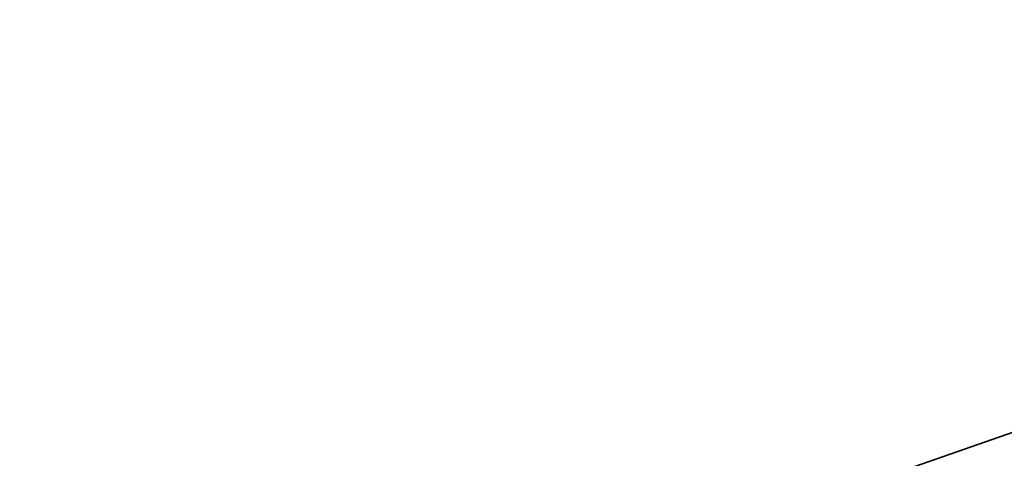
# Model space of a CAD drawing. Header units: metres. Extents: x 132493 to 134960, y 502695 to 503907.
# Tile 37 of 144: x 132834 to 132850, y 502953 to 502961. Entities that reach past the tile are written whole.
import ezdxf

# ---------------------------------------------------------------- set-up
doc = ezdxf.new("R2010")
doc.units = ezdxf.units.M
doc.linetypes.add('XX-PROJECTGRENS', pattern=[18, 12, -3, 0, -3])
doc.layers.add('N-WE-KG-GRENS_WERKGRENS-G', color=5, linetype='XX-PROJECTGRENS', lineweight=35)

msp = doc.modelspace()

# ---------------------------------------------------------------- linework, layer by layer
at = {"layer": 'N-WE-KG-GRENS_WERKGRENS-G', "flags": 128}
msp.add_lwpolyline([(132708.726317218, 502847.7705982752), (132708.7889737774, 502849.3249708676), (132723.0757401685, 502862.504571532, 0.07308262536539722), (132734.9296173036, 502877.1697995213), (132757.8275011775, 502915.9053533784), (132758.6960745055, 502915.4095598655), (132759.1679985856, 502916.2078974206), (132760.3906122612, 502915.428677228), (132762.0341197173, 502915.8510020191, -0.02648883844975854), (132766.1507159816, 502921.6317261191), (132767.8034618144, 502923.534666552, -0.1483820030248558), (132790.4768695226, 502936.940914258), (132818.0074301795, 502943.8991565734), (132826.6721795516, 502946.2000181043), (132835.264211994, 502948.5399119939), (132853.030991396, 502954.7204042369), (132855.5430462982, 502955.5943731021), (132893.6670651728, 502969.9346445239), (132910.8290254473, 502976.3377393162), (132910.5933421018, 502976.9694320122), (132951.5685618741, 502992.095440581), (132985.7215004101, 503004.1337105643), (133023.3796153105, 503017.6374153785), (133037.161335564, 503022.778453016), (133036.8284805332, 503023.8357818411), (133048.3715800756, 503027.8953449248), (133048.7193525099, 503026.8650944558), (133128.2114173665, 503054.4031933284)], format="xyb", dxfattribs=at)

doc.saveas('drawing.dxf')
